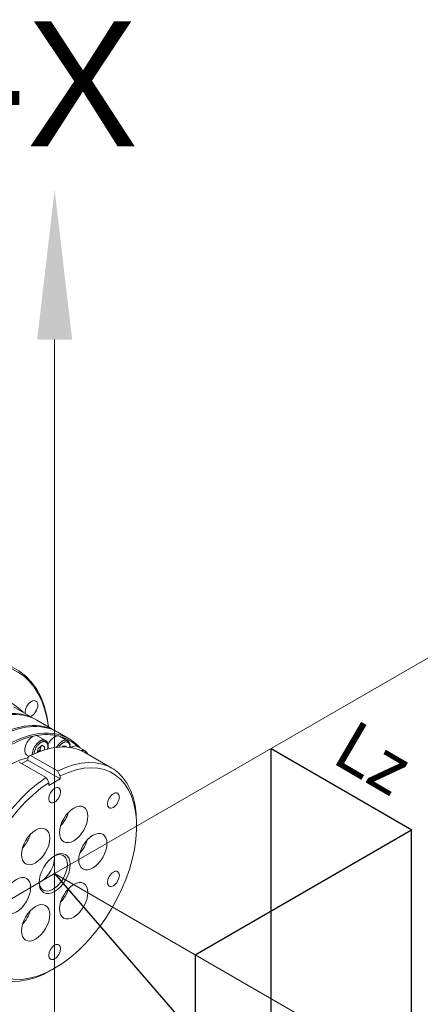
# Model space of a CAD drawing. Header units: millimetres. Extents: x 809 to 6054, y -5716 to -1261.
# Tile 92 of 94: x 5995 to 6011, y -5371 to -5332. Entities that reach past the tile are written whole.
import ezdxf
from ezdxf.enums import TextEntityAlignment as Align

# ---------------------------------------------------------------- set-up
doc = ezdxf.new("R2010")
doc.units = ezdxf.units.MM
doc.header["$LTSCALE"] = 0.3175
for name, color, linetype, lineweight in [('1轮廓实线层', 7, 'Continuous', 18), ('6文字层', 3, 'Continuous', 13), ('7标注层', 4, 'Continuous', 13)]:
    doc.layers.add(name, color=color, linetype=linetype, lineweight=lineweight)

# ---------------------------------------------------------------- blocks, each defined once
blk = doc.blocks.new('MR07S-930-Z')
at = {"layer": '1轮廓实线层'}
for p, q in [((7817.55, -5778.61), (7812.03, -5775.42)), ((7822.71, -5781.59), (7817.9, -5778.81)), ((7825.96, -5783.46), (7823.13, -5781.83)), ((7820.07, -5783.88), (7818.17, -5782.78)), ((7825.59, -5783.94), (7823.68, -5782.84)), ((7817.99, -5786.87), (7818.22, -5785.9)), ((7818.18, -5786.75), (7818.07, -5786.84)), ((7818.68, -5786.34), (7818.18, -5786.75)), ((7818.22, -5785.9), (7819.23, -5785.07)), ((7818.68, -5786.34), (7818.84, -5785.68)), ((7818.96, -5786.5), (7818.68, -5786.34)), ((7818.84, -5785.68), (7818.93, -5785.32)), ((7819.17, -5785.12), (7819.92, -5785.56)), ((7819.23, -5785.07), (7819.92, -5785.56)), ((7819.92, -5785.56), (7819.75, -5786.24)), ((7824.2, -5785.5), (7824.32, -5785.32)), ((7824.32, -5785.32), (7825.26, -5785.26)), ((7824.4, -5785.32), (7824.42, -5785.5)), ((7825.26, -5785.26), (7825.29, -5785.53)), ((7829.97, -5786.47), (7828.06, -5785.37)), ((7813.5, -5789.26), (7820.22, -5793.14)), ((7815.62, -5788.8), (7814.16, -5789.64)), ((7815.42, -5787.54), (7815.95, -5787.85)), ((7815.62, -5788.04), (7815.62, -5788.8)), ((7815.62, -5788.8), (7823.75, -5793.49)), ((7823.05, -5791.5), (7816.33, -5787.63)), ((7836.63, -5790.78), (7829.91, -5786.9)), ((7820.92, -5795.12), (7823.75, -5793.49)), ((7823.75, -5793.49), (7823.75, -5792.73)), ((7820.92, -5794.36), (7820.92, -5795.12)), ((7842.85, -5805.33), (7842.85, -5804.51)), ((7821.63, -5841.26), (7822.34, -5840.85))]:
    blk.add_line(p, q, dxfattribs=at)
for centre, major_axis, start_param, end_param in [((7793.35, -5800.43), (-19.55, -33.86), 2.486304, 6.283185), ((7793.07, -5800.27), (-19.75, -34.21), 2.473149, 3.927019), ((7796.18, -5802.06), (-15.75, -27.28), 2.963139, 3.927019), ((7816.54, -5775.95), (1.12, 1.95), 0, 2.496387), ((7816.54, -5775.95), (1.12, 1.95), 5.497787, 6.283185), ((7802.05, -5805.45), (-15.5, -26.85), 3.130134, 3.927019), ((7802.4, -5805.66), (-15.5, -26.85), 3.141523, 3.927019), ((7816.54, -5775.95), (1.12, 1.95), 3.786699, 5.497787), ((7807.21, -5808.43), (-15.5, -26.85), 3.127876, 3.927019), ((7807.63, -5808.68), (-15.5, -26.85), 3.141523, 3.927019), ((7810.46, -5810.31), (-15.5, -26.85), 2.945369, 3.927019), ((7810.67, -5810.43), (-15.35, -26.59), 3.630665, 4.223373), ((7816.79, -5785.16), (1.38, 2.38), 0.671357, 3.141669), ((7818.7, -5786.26), (-1.38, -2.38), 3.927019, 5.513425), ((7816.79, -5785.16), (-1.38, -2.38), 3.41277, 3.81295), ((7810.67, -5810.43), (-15.35, -26.59), 3.316506, 3.595055), ((7816.79, -5785.16), (1.38, 2.38), 6.283102, 6.554363), ((7818.7, -5786.26), (-1.38, -2.38), 3.141522, 3.927019), ((7818.7, -5786.26), (-1.38, -2.38), 3.094106, 3.141525), ((7822.31, -5785.22), (1.38, 2.38), 0.357198, 1.784561), ((7824.22, -5786.32), (-1.38, -2.38), 3.927019, 4.73863), ((7822.31, -5785.22), (-1.38, -2.38), 3.141598, 3.498791), ((7810.67, -5810.43), (-15.35, -26.59), 3.002346, 3.280896), ((7824.22, -5786.32), (-1.38, -2.38), 3.141522, 3.927019), ((7824.22, -5786.32), (-1.38, -2.38), 3.072604, 3.141522), ((7814.91, -5812.88), (15, 25.98), 6.283143, 7.001896), ((7817.99, -5785.85), (-0.63, -1.09), 0.843203, 0.994866), ((7817.99, -5785.85), (-0.63, -1.09), 0.994866, 2.042063), ((7817.99, -5785.85), (-0.63, -1.09), 2.042063, 2.340026), ((7821.63, -5816.76), (-15, -25.98), 2.356112, 3.860303), ((7823.51, -5785.91), (-0.63, -1.09), 2.262532, 2.434648), ((7826.69, -5787.75), (1.38, 2.38), 0.043039, 0.913999), ((7826.69, -5787.75), (-1.38, -2.38), 3.141586, 3.184631), ((7828.6, -5788.85), (-1.38, -2.38), 3.141522, 3.72841), ((7828.6, -5788.85), (-1.38, -2.38), 2.591645, 3.141522), ((7822.34, -5817.17), (14.5, 25.11), 0.854447, 6.999591), ((7810.67, -5810.43), (12.38, 21.43), 0.498658, 0.785426), ((7821.63, -5816.76), (-15, -25.98), 3.993735, 7.068612), ((7822.52, -5802.21), (2.5, 4.33), 4.307741, 5.117093), ((7812.97, -5807.73), (2.5, 4.33), 4.307741, 5.117093), ((7827.29, -5809), (2.5, 4.33), 4.307741, 5.117093), ((7821.99, -5816.97), (2.5, 4.33), 2.405114, 6.283185), ((7818.8, -5815.13), (-2.5, -4.33), 0.785426, 2.45636), ((7821.99, -5816.97), (2.5, 4.33), 0, 0.736536), ((7818.8, -5815.13), (-2.5, -4.33), 0.685191, 0.785428), ((7822.52, -5821.31), (2.5, 4.33), 4.307741, 5.117093), ((7812.97, -5826.82), (2.5, 4.33), 4.307741, 5.117093)]:
    blk.add_ellipse(centre, major_axis=major_axis, ratio=0.57735, start_param=start_param, end_param=end_param, dxfattribs=at)
for centre, major_axis in [((7822.34, -5797.57), (1.05, 1.82)), ((7837.04, -5798.89), (1.05, 1.82)), ((7827.11, -5804.87), (2.5, 4.33)), ((7817.57, -5810.38), (2.5, 4.33)), ((7831.89, -5811.66), (2.5, 4.33)), ((7822.34, -5817.17), (-2.75, -4.76)), ((7837.04, -5818.48), (1.05, 1.82)), ((7812.79, -5822.68), (2.5, 4.33)), ((7827.11, -5823.96), (2.5, 4.33)), ((7817.57, -5829.47), (2.5, 4.33)), ((7822.34, -5836.77), (1.05, 1.82))]:
    blk.add_ellipse(centre, major_axis=major_axis, ratio=0.57735, dxfattribs=at)
for points, weights in [([(7817.26, -5786.72), (7818.33, -5782.29), (7821.63, -5781.63), (7820.56, -5786.05)], [1, 0.333333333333, 0.333333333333, 1]), ([(7823.41, -5785.41), (7824.64, -5783.68), (7826.41, -5783.21), (7826.15, -5785.71)], [1, 0.534010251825, 0.393740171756, 0.579189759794]), ([(7817.18, -5787.27), (7817.19, -5787.09), (7817.22, -5786.9), (7817.26, -5786.72)], [0.795511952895, 0.85476424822, 0.922926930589, 1]), ([(7829.53, -5786.74), (7829.85, -5786.72), (7830.11, -5786.84), (7830.3, -5787.09)], [0.534930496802, 0.507662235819, 0.49635906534, 0.501020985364])]:
    blk.add_rational_spline(points, weights, degree=3, dxfattribs=at)
for points, knots in [([(7820.13, -5783.95), (7820.03, -5783.87), (7819.77, -5783.71), (7819.25, -5783.71), (7818.83, -5783.83), (7818.62, -5783.97), (7818.58, -5783.99)], [0, 0, 0, 0, 0.240464, 0.599, 0.934686, 1, 1, 1, 1]), ([(7820.61, -5786.09), (7820.63, -5786.04), (7820.69, -5785.79), (7820.74, -5785.38), (7820.72, -5784.86), (7820.58, -5784.4), (7820.37, -5784.07), (7820.19, -5783.97), (7820.13, -5783.95)], [0, 0, 0, 0, 0.063359, 0.268175, 0.472552, 0.688613, 0.917815, 1, 1, 1, 1]), ([(7825.65, -5784.01), (7825.55, -5783.93), (7825.29, -5783.77), (7824.77, -5783.77), (7824.35, -5783.89), (7824.14, -5784.03), (7824.1, -5784.05)], [0, 0, 0, 0, 0.240464, 0.599, 0.934686, 1, 1, 1, 1]), ([(7826.22, -5785.73), (7826.24, -5785.63), (7826.26, -5785.36), (7826.24, -5784.93), (7826.09, -5784.46), (7825.89, -5784.13), (7825.71, -5784.03), (7825.65, -5784.01)], [0, 0, 0, 0, 0.129011, 0.372253, 0.629399, 0.902187, 1, 1, 1, 1]), ([(7830.03, -5786.54), (7829.93, -5786.46), (7829.67, -5786.3), (7829.25, -5786.3), (7828.96, -5786.36), (7828.87, -5786.39)], [0, 0, 0, 0, 0.315828, 0.786733, 1, 1, 1, 1]), ([(7830.55, -5787.25), (7830.53, -5787.17), (7830.44, -5786.93), (7830.27, -5786.66), (7830.09, -5786.56), (7830.03, -5786.54)], [0, 0, 0, 0, 0.272043, 0.807869, 1, 1, 1, 1])]:
    blk.add_open_spline(points, degree=3, knots=knots, dxfattribs=at)
for points in [[(7816.33, -5787.63), (7816.09, -5787.76), (7815.86, -5787.9), (7815.62, -5788.04)], [(7823.75, -5792.73), (7823.52, -5792.32), (7823.28, -5791.91), (7823.05, -5791.5)], [(7820.22, -5793.14), (7820.45, -5793.55), (7820.69, -5793.96), (7820.92, -5794.36)]]:
    blk.add_open_spline(points, degree=3, dxfattribs=at)

msp = doc.modelspace()

# ---------------------------------------------------------------- linework, layer by layer
for p, q in [((6005.33187, -5361.22735), (6005.33187, -5376.22735)), ((6005.33639, -5361.22283), (6010.97257, -5364.48268)), ((6002.2944, -5369.48268), (6010.95466, -5364.48268)), ((6010.94849, -5364.48624), (6010.94849, -5379.48624)), ((5996.67614, -5366.23185), (6005.33639, -5376.23185)), ((6002.2944, -5369.48268), (6002.2944, -5384.48268))]:
    msp.add_line(p, q)
at = {"layer": '1轮廓实线层'}
for q in [(5996.67614, -5344.86068), (6012.58604, -5357.04627), (5980.76623, -5375.41744), (5996.67614, -5384.60303), (6012.58604, -5375.41744)]:
    msp.add_line((5996.67614, -5366.23185), q, dxfattribs=at)
at = {"layer": '7标注层'}
msp.add_solid([(5997.37614, -5344.86068), (5995.97614, -5344.86068), (5996.67614, -5338.86068)], dxfattribs=at)

# ---------------------------------------------------------------- block references
at = {"xscale": 0.16, "yscale": 0.16, "zscale": 0.16}
msp.add_blockref('MR07S-930-Z', (4745.1018, -4435.48471), dxfattribs=at)

# ---------------------------------------------------------------- texts
at = {"layer": '6文字层'}
msp.add_text('-X', height=5, dxfattribs=at).set_placement((5996.67614, -5338.62364), align=Align.BOTTOM_CENTER)
msp.add_text('Lz', height=2, rotation=329.68774, dxfattribs=at).set_placement((6008.65992, -5363.00488), align=Align.BOTTOM_CENTER)

doc.saveas('drawing.dxf')
